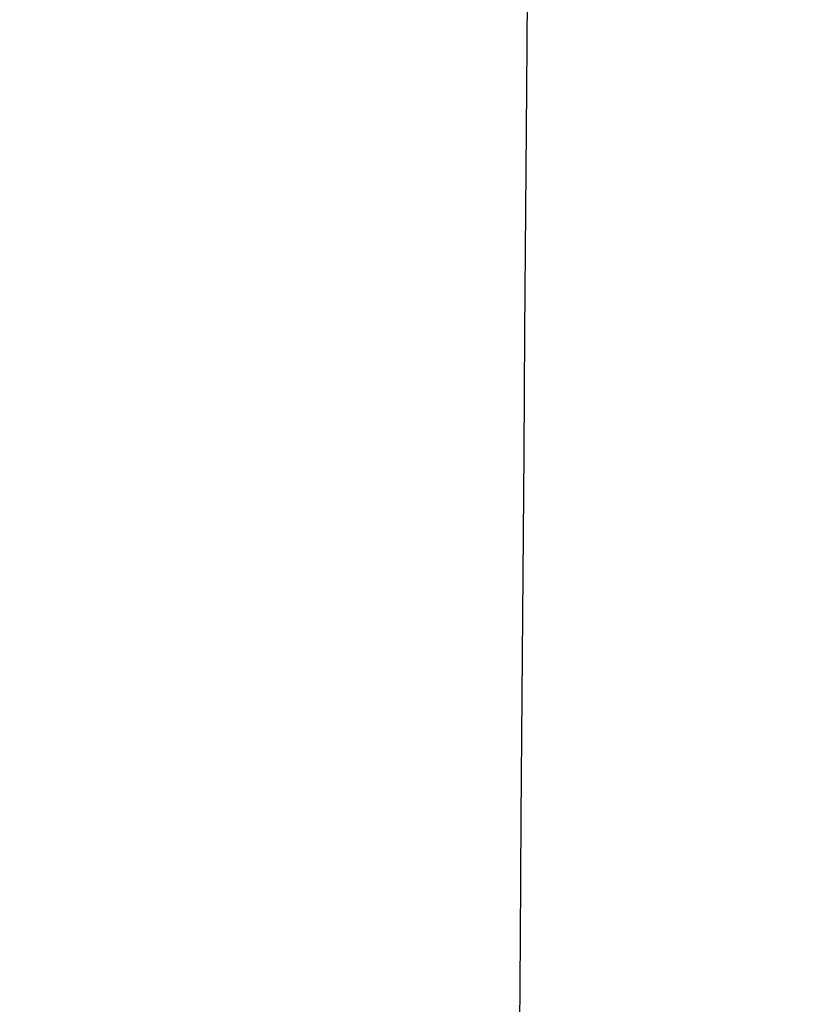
# Model space of a CAD drawing. Header units: millimetres. Extents: x 44799 to 45600, y -125363 to -124548.
# Tile 83 of 256: x 44879.59983 to 44879.6042, y -125223.25671 to -125223.25123. Entities that reach past the tile are written whole.
import ezdxf

# ---------------------------------------------------------------- set-up
doc = ezdxf.new("R2010")
doc.units = ezdxf.units.MM
doc.header["$MEASUREMENT"] = 0
doc.layers.add('poltroncina 1', color=7, linetype='Continuous', true_color=0x000000)
doc.layers.add('poltroncina fresata', color=7, linetype='Continuous', true_color=0x000000)

msp = doc.modelspace()

# ---------------------------------------------------------------- linework, layer by layer
at = {"layer": 'poltroncina 1'}
msp.add_open_spline([(44875.1153024, -125208.2610717, -340.0308782), (44875.0775953, -125208.2610717, -340.53108), (44875.061995, -125208.2860435, -341.0309352), (44875.0742828, -125208.386291, -342.0289722), (44875.102109, -125208.4611903, -342.523414), (44875.2447981, -125208.7590338, -343.9918208), (44875.4177908, -125209.0522896, -344.9366307), (44876.0842491, -125210.1825375, -347.628394), (44876.7175307, -125211.2674419, -349.2361017), (44877.6265952, -125213.2656779, -351.255435), (44877.9257726, -125213.9976051, -351.8674058), (44878.4762001, -125215.5769523, -352.9487306), (44878.7270287, -125216.4232398, -353.4171729), (44879.1478522, -125218.2143353, -354.1901284), (44879.3161937, -125219.1533433, -354.4915973), (44879.5451015, -125221.0959182, -354.9070123), (44879.6041983, -125222.0879418, -355.0183534), (44879.6033224, -125223.0881976, -355.029882), (44879.603272, -125223.1458196, -355.0305461), (44879.6030234, -125223.2034495, -355.0308782), (44879.6025766, -125223.2610717, -355.0308782), (44879.5945574, -125224.2954593, -355.0308782), (44879.522448, -125225.3214611, -354.9240715), (44879.2658625, -125227.2822891, -354.5148262), (44879.088406, -125228.2078428, -354.2242426), (44878.6505061, -125229.9782196, -353.4772135), (44878.3914105, -125230.817207, -353.0230202), (44877.8125217, -125232.4179031, -351.9521502), (44877.4910653, -125233.1739114, -351.3304452), (44876.526414, -125235.2071044, -349.2995977), (44875.856332, -125236.3066941, -347.68785), (44875.1436039, -125237.4543298, -344.9827417), (44874.9566328, -125237.7530426, -344.0308717), (44874.7998465, -125238.0558887, -342.5533865), (44874.7683841, -125238.1318845, -342.0584976), (44874.7505578, -125238.2351282, -341.0502016), (44874.7650911, -125238.2610717, -340.5407701), (44874.8035831, -125238.2610717, -340.0308782)], degree=3, knots=[0, 0, 0, 0, 1.505899, 1.505899, 3.011488, 3.011488, 6.024581, 6.024581, 12.008632, 12.008632, 15.005243, 15.005243, 18.004148, 18.004148, 21.011073, 21.011073, 24.020174, 24.020174, 24.020174, 24.193055, 24.193055, 24.193055, 27.30528, 27.30528, 30.269879, 30.269879, 33.237486, 33.237486, 36.324842, 36.324842, 42.3661, 42.3661, 45.410619, 45.410619, 46.918941, 46.918941, 48.454143, 48.454143, 48.454143, 48.454143], dxfattribs=at)
at = {"layer": 'poltroncina fresata'}
msp.add_open_spline([(44875.1153024, -125208.2610717, -340.0308782), (44875.0775953, -125208.2610717, -340.53108), (44875.061995, -125208.2860435, -341.0309352), (44875.0742828, -125208.386291, -342.0289722), (44875.102109, -125208.4611903, -342.523414), (44875.2447981, -125208.7590338, -343.9918208), (44875.4177908, -125209.0522896, -344.9366307), (44876.0842491, -125210.1825375, -347.628394), (44876.7175307, -125211.2674419, -349.2361017), (44877.6265952, -125213.2656779, -351.255435), (44877.9257726, -125213.9976051, -351.8674058), (44878.4762001, -125215.5769523, -352.9487306), (44878.7270287, -125216.4232398, -353.4171729), (44879.1478522, -125218.2143353, -354.1901284), (44879.3161937, -125219.1533433, -354.4915973), (44879.5451015, -125221.0959182, -354.9070123), (44879.6041983, -125222.0879418, -355.0183534), (44879.6033224, -125223.0881976, -355.029882), (44879.603272, -125223.1458196, -355.0305461), (44879.6030234, -125223.2034495, -355.0308782), (44879.6025766, -125223.2610717, -355.0308782), (44879.5945574, -125224.2954593, -355.0308782), (44879.522448, -125225.3214611, -354.9240715), (44879.2658625, -125227.2822891, -354.5148262), (44879.088406, -125228.2078428, -354.2242426), (44878.6505061, -125229.9782196, -353.4772135), (44878.3914105, -125230.817207, -353.0230202), (44877.8125217, -125232.4179031, -351.9521502), (44877.4910653, -125233.1739114, -351.3304452), (44876.526414, -125235.2071044, -349.2995977), (44875.856332, -125236.3066941, -347.68785), (44875.1436039, -125237.4543298, -344.9827417), (44874.9566328, -125237.7530426, -344.0308717), (44874.7998465, -125238.0558887, -342.5533865), (44874.7683841, -125238.1318845, -342.0584976), (44874.7505578, -125238.2351282, -341.0502016), (44874.7650911, -125238.2610717, -340.5407701), (44874.8035831, -125238.2610717, -340.0308782)], degree=3, knots=[0, 0, 0, 0, 1.505899, 1.505899, 3.011488, 3.011488, 6.024581, 6.024581, 12.008632, 12.008632, 15.005243, 15.005243, 18.004148, 18.004148, 21.011073, 21.011073, 24.020174, 24.020174, 24.020174, 24.193055, 24.193055, 24.193055, 27.30528, 27.30528, 30.269879, 30.269879, 33.237486, 33.237486, 36.324842, 36.324842, 42.3661, 42.3661, 45.410619, 45.410619, 46.918941, 46.918941, 48.454143, 48.454143, 48.454143, 48.454143], dxfattribs=at)

doc.saveas('drawing.dxf')
